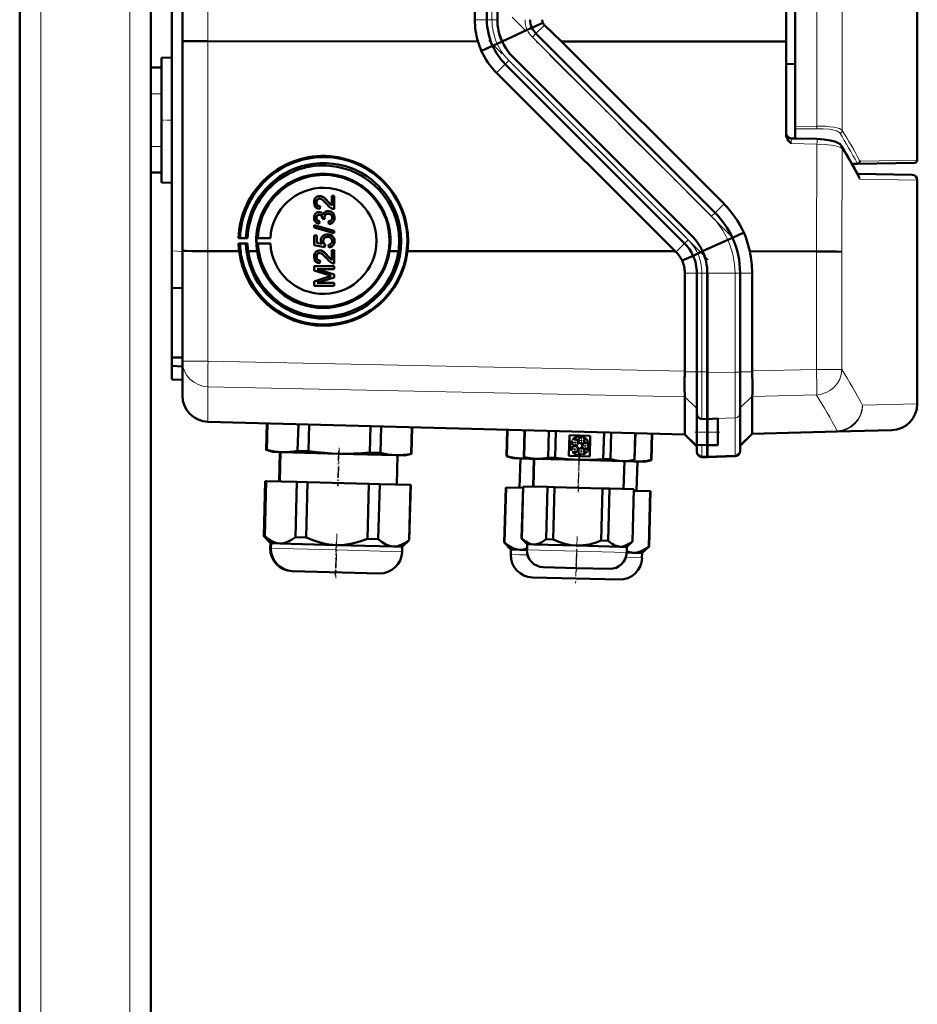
# Model space of a CAD drawing. Extents: x -1768 to 2122, y -1729 to 686.
# Tile 55 of 71: x 597 to 768, y 93 to 281. Entities that reach past the tile are written whole.
import ezdxf

# ---------------------------------------------------------------- set-up
doc = ezdxf.new("R2010")
doc.units = 0
doc.linetypes.add('DASHDOT', pattern=[18.5, 12, -3, 0.5, -3])

msp = doc.modelspace()

# ---------------------------------------------------------------- linework, layer by layer
at = {"color": 7, "linetype": 'DASHDOT', "lineweight": 18}
for p, q in [((600.57, -458.51), (600.57, 501.49)), ((617.57, -458.51), (617.57, 501.49)), ((732.17, 239.31), (690.38, 281.1)), ((727.75, 234.89), (685.96, 276.68))]:
    msp.add_line(p, q, dxfattribs=at)
at = {"color": 7, "lineweight": 50}
for p, q in [((596.57, -192.06), (596.57, 421.49)), ((744.28, 392.7), (744.28, 260.29)), ((621.57, 271.49), (621.57, 381.49)), ((627.57, 276.57), (627.57, 376.4)), ((742.56, 276.47), (742.56, 376.51)), ((683.27, 280.63), (683.27, 372.35)), ((685.57, 372.35), (685.57, 280.63)), ((687.57, 372.35), (687.57, 280.63)), ((625.57, 236.55), (625.57, 325.56)), ((767.57, 325), (767.57, 253.87)), ((696.23, 280.03), (694.14, 279.08)), ((699.78, 276.49), (696.54, 279.61)), ((693.26, 278.68), (688.45, 276.49)), ((694.14, 279.08), (693.26, 278.68)), ((729.05, 243.84), (694.91, 277.98)), ((627.57, 236.59), (627.57, 276.57)), ((683.88, 276.49), (632.43, 276.51)), ((686.65, 275.66), (687.53, 276.06)), ((687.53, 276.06), (688.47, 276.49)), ((742.56, 276.47), (699.78, 276.49)), ((730.74, 245.52), (699.78, 276.49)), ((742.56, 276.47), (742.56, 258.76)), ((684.51, 274.69), (686.65, 275.66)), ((623.57, 273.38), (625.57, 273.44)), ((623.57, 273.38), (625.57, 273.44)), ((623.57, 249.59), (623.57, 273.38)), ((723.22, 238), (689.08, 272.15)), ((724.63, 239.42), (690.49, 273.56)), ((724.64, 239.42), (690.49, 273.56)), ((744.28, 272.17), (742.56, 272.19)), ((621.57, 271.49), (623.57, 271.49)), ((621.57, 266.49), (621.57, 271.49)), ((623.57, 266.49), (623.57, 271.49)), ((721.41, 236.49), (687.42, 270.48)), ((621.57, 266.49), (621.57, 256.49)), ((623.57, 266.49), (623.57, 256.49)), ((744.28, 259.81), (744.28, 260.29)), ((744.28, 257.99), (744.28, 259.81)), ((743.54, 258.01), (744.28, 257.99)), ((743.54, 258.01), (748.45, 257.9)), ((621.57, 251.49), (621.57, 256.49)), ((623.57, 251.49), (623.57, 256.49)), ((767.07, 253.37), (756.22, 253.18)), ((621.57, -192.06), (621.57, 251.49)), ((621.57, 251.49), (623.57, 251.49)), ((756.22, 253.18), (755.11, 253.16)), ((623.57, 249.59), (625.57, 249.54)), ((756.15, 251.25), (766.58, 251.07)), ((767.56, 207.41), (767.56, 250.07)), ((653.09, 245.83), (653.1, 245.83)), ((653.36, 246.97), (653.37, 246.97)), ((653.71, 247.02), (653.71, 247.03)), ((655.29, 245.96), (656, 245.2)), ((655.29, 245.96), (655.29, 245.96)), ((656, 247.07), (656.01, 247.08)), ((656, 245.19), (656, 247.07)), ((656, 247.07), (656.49, 247.07)), ((656.01, 247.08), (656.5, 247.08)), ((656.49, 247.07), (656.5, 247.08)), ((656.49, 247.07), (656.49, 244.55)), ((656.5, 247.08), (656.5, 244.56)), ((653.62, 243.96), (653.63, 243.96)), ((653.78, 245.1), (653.73, 244.6)), ((653.73, 244.6), (653.74, 244.61)), ((653.79, 245.1), (653.74, 244.61)), ((653.78, 245.1), (653.79, 245.1)), ((654.97, 244.11), (654.98, 244.11)), ((655.34, 244.16), (655.34, 244.16)), ((656.49, 244.55), (656.5, 244.56)), ((653.09, 242.88), (653.1, 242.88)), ((653.34, 243.92), (653.34, 243.92)), ((653.68, 242.23), (653.63, 241.74)), ((653.69, 242.24), (653.64, 241.74)), ((653.68, 242.23), (653.69, 242.24)), ((654.22, 242.67), (654.23, 242.75)), ((654.67, 242.62), (654.22, 242.67)), ((654.62, 242.94), (654.62, 242.95)), ((654.67, 242.62), (654.68, 242.63)), ((655.41, 242.18), (655.42, 242.19)), ((655.46, 241.69), (655.41, 242.18)), ((656.54, 242.89), (656.55, 242.89)), ((652.64, 241.46), (656.49, 240.37)), ((652.64, 241.05), (652.64, 241.46)), ((652.64, 241.46), (652.65, 241.46)), ((656.49, 239.96), (652.64, 241.05)), ((652.65, 241.46), (656.5, 240.37)), ((653.63, 241.74), (653.64, 241.74)), ((655.76, 241.75), (655.77, 241.76)), ((656.49, 240.37), (656.49, 239.96)), ((656.49, 240.37), (656.5, 240.37)), ((656.5, 240.37), (656.5, 239.96)), ((638.26, 238.99), (638.54, 239.05)), ((639.98, 238.99), (638.26, 238.99)), ((638.54, 239.05), (639.65, 239.02)), ((639.65, 239.02), (639.98, 238.99)), ((641.7, 238.98), (641.95, 239.03)), ((644.32, 238.98), (641.7, 238.98)), ((641.95, 239.03), (644.32, 238.98)), ((652.69, 239.52), (653.19, 239.52)), ((652.69, 237.69), (652.69, 239.52)), ((652.69, 239.52), (652.7, 239.52)), ((652.7, 239.52), (653.19, 239.52)), ((653.19, 239.52), (653.19, 238.1)), ((653.19, 239.52), (653.19, 238.09)), ((653.19, 239.52), (653.19, 239.52)), ((654.37, 238.45), (654.38, 238.45)), ((654.71, 239.64), (654.72, 239.65)), ((655.17, 239.71), (655.18, 239.72)), ((656.08, 239.42), (656.08, 239.42)), ((656.49, 239.96), (656.5, 239.96)), ((656.54, 238.44), (656.55, 238.44)), ((731.46, 238.68), (726.65, 236.49)), ((732.34, 239.08), (731.46, 238.68)), ((734.52, 240.07), (732.35, 239.08)), ((625.57, 229.56), (625.57, 236.55)), ((627.57, 215.53), (627.57, 236.59)), ((632.43, 236.52), (638.38, 236.52)), ((638.54, 237.95), (638.27, 237.97)), ((638.27, 237.97), (639.98, 237.97)), ((639.65, 237.96), (638.54, 237.95)), ((639.98, 237.97), (639.65, 237.96)), ((641.79, 236.52), (640.1, 236.52)), ((641.95, 237.96), (641.7, 237.98)), ((641.7, 237.98), (644.32, 237.98)), ((644.32, 237.98), (641.95, 237.96)), ((654.67, 237.29), (652.69, 237.69)), ((653.19, 238.1), (654.18, 237.9)), ((653.19, 238.09), (653.19, 238.1)), ((653.19, 238.09), (654.18, 237.9)), ((653.36, 236.6), (653.37, 236.6)), ((653.71, 236.65), (653.71, 236.66)), ((654.72, 237.79), (654.67, 237.29)), ((654.67, 237.29), (654.68, 237.3)), ((654.73, 237.79), (654.68, 237.3)), ((654.72, 237.79), (654.73, 237.79)), ((655.46, 237.24), (655.41, 237.74)), ((655.41, 237.74), (655.42, 237.74)), ((655.78, 237.31), (655.79, 237.31)), ((656, 234.82), (656, 236.7)), ((656, 236.7), (656.49, 236.7)), ((656, 236.7), (656.01, 236.7)), ((656.01, 236.7), (656.5, 236.7)), ((656.49, 236.7), (656.49, 234.18)), ((656.49, 236.7), (656.5, 236.7)), ((656.5, 236.7), (656.5, 234.19)), ((668.73, 236.51), (667.03, 236.51)), ((670.44, 236.5), (684.86, 236.5)), ((684.86, 236.5), (721.41, 236.49)), ((721.56, 236.35), (721.41, 236.49)), ((725.74, 236.06), (726.68, 236.49)), ((735.63, 236.49), (748.38, 236.48)), ((653.09, 235.46), (653.1, 235.46)), ((653.78, 234.73), (653.73, 234.23)), ((653.79, 234.73), (653.74, 234.24)), ((653.78, 234.73), (653.79, 234.73)), ((655.29, 235.59), (656, 234.83)), ((655.29, 235.58), (655.29, 235.59)), ((722.75, 234.71), (724.85, 235.66)), ((724.85, 235.66), (725.74, 236.06)), ((652.64, 233.64), (656.49, 233.64)), ((652.64, 232.83), (652.64, 233.64)), ((652.64, 233.64), (652.65, 233.64)), ((655.3, 231.98), (652.64, 232.83)), ((652.65, 233.64), (656.5, 233.64)), ((653.24, 233.1), (656.5, 232.07)), ((653.24, 233.1), (656.49, 232.07)), ((656.49, 233.1), (653.24, 233.1)), ((653.73, 234.23), (653.74, 234.23)), ((656.49, 234.18), (656.5, 234.19)), ((656.49, 233.64), (656.49, 233.1)), ((656.49, 233.64), (656.5, 233.64)), ((656.49, 233.1), (656.5, 233.1)), ((656.5, 233.64), (656.5, 233.1)), ((652.64, 230.75), (655.35, 231.61)), ((652.65, 230.76), (655.35, 231.62)), ((656.49, 231.5), (653.24, 230.48)), ((656.49, 232.07), (656.49, 231.5)), ((656.49, 232.07), (656.5, 232.07)), ((656.49, 231.5), (656.5, 231.5)), ((656.5, 232.07), (656.5, 231.5)), ((723.27, 213.63), (723.27, 232.35)), ((725.57, 213.54), (725.57, 232.35)), ((727.56, 213.34), (727.56, 232.35)), ((727.57, 213.54), (727.57, 232.35)), ((733.81, 213.49), (733.81, 232.35)), ((736.1, 213.72), (736.1, 232.35)), ((627.57, 229.49), (625.57, 229.56)), ((625.57, 229.56), (625.57, 216.26)), ((652.64, 230.75), (652.65, 230.76)), ((652.64, 229.94), (652.64, 230.75)), ((656.49, 229.94), (652.64, 229.94)), ((653.24, 230.48), (656.5, 230.48)), ((653.24, 230.48), (656.49, 230.48)), ((656.49, 230.48), (656.49, 229.94)), ((656.49, 230.48), (656.5, 230.48)), ((656.49, 229.94), (656.5, 229.94)), ((656.5, 230.48), (656.5, 229.94)), ((625.57, 216.26), (627.57, 216.28)), ((625.57, 216.26), (625.57, 214.65)), ((625.57, 212.06), (625.57, 214.65)), ((625.57, 214.65), (627.57, 214.56)), ((627.57, 208.98), (627.57, 215.53)), ((625.57, 212.06), (627.57, 211.99)), ((723.27, 213.63), (723.26, 213.54)), ((725.57, 210.94), (725.57, 213.54)), ((727.56, 204.58), (727.56, 213.34)), ((727.57, 204.53), (727.57, 213.54)), ((733.81, 205.7), (733.81, 213.49)), ((736.1, 213.72), (736.1, 213.55)), ((725.57, 208.5), (725.57, 210.94)), ((723.26, 208.78), (723.27, 208.76)), ((723.27, 208.76), (723.27, 201.73)), ((725.57, 206.63), (725.57, 208.5)), ((736.1, 201.84), (736.1, 208.85)), ((725.57, 205.58), (725.57, 206.63)), ((725.57, 202.03), (725.57, 205.58)), ((726.53, 204.56), (727.57, 204.53)), ((727.56, 204.53), (729.56, 204.6)), ((727.56, 204.53), (727.56, 204.58)), ((727.56, 204.53), (727.56, 202.03)), ((727.57, 202.03), (727.57, 204.53)), ((729.56, 202.03), (729.56, 204.6)), ((733.81, 198.63), (733.81, 205.7)), ((723.27, 201.6), (632.43, 203.98)), ((643.5, 198.64), (643.63, 203.69)), ((643.5, 198.64), (643.63, 203.69)), ((643.5, 198.64), (643.63, 203.69)), ((643.55, 198.63), (643.69, 203.68)), ((643.56, 198.63), (643.69, 203.68)), ((643.61, 198.63), (643.74, 203.68)), ((643.62, 198.63), (643.75, 203.68)), ((643.67, 198.63), (643.8, 203.68)), ((649.51, 198.48), (649.65, 203.53)), ((651.57, 198.43), (651.7, 203.47)), ((663.26, 198.12), (663.39, 203.17)), ((665.31, 198.07), (665.44, 203.12)), ((671.16, 197.91), (671.29, 202.96)), ((671.21, 197.91), (671.34, 202.96)), ((689.31, 197.44), (689.44, 202.49)), ((689.36, 197.44), (689.5, 202.49)), ((692.59, 197.28), (692.73, 202.4)), ((692.62, 197.28), (692.75, 202.4)), ((692.65, 197.28), (692.78, 202.4)), ((697.23, 197.16), (697.37, 202.28)), ((698.58, 197.13), (698.71, 202.24)), ((701.2, 197.5), (701.3, 201.46)), ((701.3, 201.46), (705.26, 201.35)), ((703.61, 201.04), (703.66, 201.17)), ((704, 201.05), (703.95, 200.92)), ((705.26, 201.35), (705.16, 197.39)), ((707.75, 196.89), (707.89, 202)), ((709.1, 196.85), (709.23, 201.97)), ((713.68, 196.73), (713.82, 201.85)), ((713.71, 196.73), (713.85, 201.85)), ((716.85, 196.72), (716.98, 201.77)), ((716.9, 196.71), (717.04, 201.76)), ((723.27, 201.6), (725.57, 199.3)), ((725.57, 202.03), (725.57, 199.6)), ((727.56, 199.53), (727.56, 202.03)), ((727.57, 199.53), (727.57, 202.03)), ((729.56, 202.03), (729.56, 199.57)), ((736.1, 201.71), (733.81, 199.42)), ((736.1, 201.71), (752.3, 202.14)), ((736.1, 201.84), (736.1, 201.84)), ((762.69, 202.41), (752.3, 202.14)), ((701.81, 200.29), (701.7, 200.37)), ((701.92, 200.66), (702.03, 200.57)), ((705.01, 199.2), (704.88, 199.2)), ((704.89, 199.56), (705.02, 199.56)), ((725.57, 198.48), (725.57, 199.6)), ((725.57, 199.6), (727.57, 199.53)), ((729.56, 199.57), (727.56, 199.53)), ((727.56, 197.48), (727.56, 199.53)), ((727.57, 197.48), (727.57, 199.53)), ((644.79, 198.25), (643.5, 198.64)), ((643.5, 198.64), (643.55, 198.63)), ((644.79, 198.25), (643.5, 198.64)), ((643.6, 198.62), (643.55, 198.63)), ((643.56, 198.63), (643.61, 198.63)), ((644.85, 198.25), (643.56, 198.63)), ((643.65, 198.62), (643.61, 198.63)), ((643.62, 198.63), (643.67, 198.63)), ((644.91, 198.25), (643.62, 198.63)), ((644.85, 198.25), (644.79, 198.25)), ((644.91, 198.25), (644.85, 198.25)), ((646.58, 198.21), (644.91, 198.25)), ((646.14, 198.22), (645.99, 192.62)), ((646.14, 198.22), (646, 192.62)), ((646.14, 198.22), (646, 192.62)), ((646.2, 198.22), (646.05, 192.62)), ((646.26, 198.22), (646.11, 192.62)), ((657.4, 197.92), (646.58, 198.21)), ((649.51, 198.48), (651.57, 198.43)), ((668.23, 197.64), (657.4, 197.92)), ((663.26, 198.12), (665.31, 198.07)), ((669.9, 197.6), (668.23, 197.64)), ((668.55, 197.63), (668.4, 192.03)), ((669.9, 197.6), (671.21, 197.91)), ((671.16, 197.91), (671.21, 197.91)), ((689.31, 197.44), (689.36, 197.44)), ((690.6, 197.05), (689.31, 197.44)), ((692.28, 197.01), (690.6, 197.05)), ((692.59, 197.28), (692.62, 197.28)), ((693.63, 196.98), (692.59, 197.28)), ((692.62, 197.28), (692.65, 197.28)), ((693.66, 196.97), (692.62, 197.28)), ((697.23, 197.16), (698.58, 197.13)), ((705.16, 197.39), (701.2, 197.5)), ((701.65, 198.56), (701.77, 198.64)), ((701.97, 198.34), (701.85, 198.26)), ((703.57, 197.66), (703.53, 197.79)), ((703.87, 197.89), (703.91, 197.76)), ((725.57, 198.27), (725.57, 198.48)), ((726.53, 197.27), (727.57, 197.24)), ((727.56, 197.24), (727.56, 197.48)), ((732.85, 197.42), (727.56, 197.24)), ((727.57, 197.24), (727.57, 197.48)), ((733.81, 198.42), (733.81, 198.63)), ((691.95, 197.02), (691.81, 191.42)), ((693.66, 196.97), (692.28, 197.01)), ((693.66, 196.97), (693.63, 196.98)), ((694.93, 196.94), (693.66, 196.97)), ((694.53, 196.95), (694.39, 191.65)), ((694.56, 196.95), (694.42, 191.65)), ((703.16, 196.73), (694.93, 196.94)), ((711.38, 196.51), (703.16, 196.73)), ((707.75, 196.89), (709.1, 196.85)), ((712.65, 196.48), (711.38, 196.51)), ((711.76, 196.5), (711.62, 191.2)), ((712.65, 196.48), (713.71, 196.73)), ((713.92, 196.44), (712.66, 196.48)), ((713.68, 196.73), (713.71, 196.73)), ((715.59, 196.4), (713.92, 196.44)), ((714.25, 196.44), (714.1, 190.84)), ((715.59, 196.4), (716.9, 196.71)), ((716.85, 196.72), (716.9, 196.71)), ((643.07, 182.19), (643.35, 192.69)), ((643.07, 182.19), (643.35, 192.69)), ((643.07, 182.19), (643.35, 192.69)), ((643.4, 192.69), (643.12, 182.18)), ((643.13, 182.18), (643.4, 192.69)), ((643.46, 192.69), (643.18, 182.18)), ((643.19, 182.18), (643.46, 192.69)), ((643.51, 192.69), (643.24, 182.18)), ((643.4, 192.69), (643.35, 192.69)), ((643.46, 192.69), (643.4, 192.69)), ((643.4, 192.69), (643.4, 192.69)), ((643.51, 192.69), (643.46, 192.69)), ((643.51, 192.69), (649.36, 192.53)), ((649.36, 192.53), (649.08, 182.03)), ((651.41, 192.48), (649.36, 192.53)), ((651.41, 192.48), (651.14, 181.97)), ((651.41, 192.48), (663.1, 192.17)), ((663.1, 192.17), (662.83, 181.67)), ((665.16, 192.12), (663.1, 192.17)), ((665.16, 192.12), (664.88, 181.61)), ((665.16, 192.12), (671, 191.97)), ((671, 191.97), (670.73, 181.46)), ((670.78, 181.46), (671.05, 191.96)), ((671.05, 191.96), (671, 191.97)), ((688.88, 180.99), (689.16, 191.49)), ((689.21, 191.49), (688.93, 180.98)), ((689.21, 191.49), (689.16, 191.49)), ((689.21, 191.49), (692.44, 191.4)), ((692.18, 181.75), (692.45, 191.7)), ((692.21, 181.75), (692.47, 191.7)), ((692.5, 191.7), (692.24, 181.75)), ((692.47, 191.7), (692.45, 191.7)), ((692.5, 191.7), (692.47, 191.7)), ((692.5, 191.7), (697.09, 191.58)), ((697.09, 191.58), (696.83, 181.63)), ((698.43, 191.55), (697.09, 191.58)), ((698.43, 191.55), (698.17, 181.59)), ((698.43, 191.55), (707.61, 191.31)), ((707.61, 191.31), (707.35, 181.35)), ((708.95, 191.27), (707.61, 191.31)), ((708.95, 191.27), (708.69, 181.31)), ((708.95, 191.27), (713.54, 191.15)), ((713.54, 191.15), (713.28, 181.19)), ((713.31, 181.19), (713.57, 191.15)), ((713.57, 191.15), (713.54, 191.15)), ((713.56, 190.85), (716.7, 190.77)), ((716.7, 190.77), (716.42, 180.26)), ((716.47, 180.26), (716.75, 190.77)), ((716.75, 190.77), (716.7, 190.77)), ((644.34, 180.85), (643.07, 182.19)), ((643.07, 182.19), (643.12, 182.18)), ((644.34, 180.85), (643.07, 182.19)), ((644.34, 180.85), (643.07, 182.19)), ((643.16, 182.15), (643.12, 182.18)), ((643.13, 182.18), (643.18, 182.18)), ((644.39, 180.85), (643.13, 182.18)), ((643.22, 182.15), (643.18, 182.18)), ((643.19, 182.18), (643.24, 182.18)), ((644.45, 180.85), (643.19, 182.18)), ((649.08, 182.03), (651.14, 181.97)), ((644.34, 180.85), (644.31, 179.9)), ((644.34, 180.85), (644.31, 179.9)), ((644.34, 180.85), (644.31, 179.9)), ((644.4, 180.85), (644.34, 180.85)), ((644.39, 180.85), (644.37, 179.9)), ((644.45, 180.85), (644.39, 180.85)), ((644.45, 180.85), (644.43, 179.9)), ((646.13, 180.8), (644.45, 180.85)), ((656.95, 180.52), (646.13, 180.8)), ((667.77, 180.24), (656.95, 180.52)), ((662.83, 181.67), (664.88, 181.61)), ((669.44, 180.19), (667.77, 180.24)), ((669.44, 180.19), (669.42, 179.24)), ((669.44, 180.19), (670.78, 181.46)), ((670.73, 181.46), (670.78, 181.46)), ((688.88, 180.99), (688.93, 180.98)), ((690.15, 179.65), (688.88, 180.99)), ((692.18, 181.75), (692.21, 181.75)), ((693.21, 180.67), (692.18, 181.75)), ((692.21, 181.75), (692.24, 181.75)), ((693.23, 180.67), (692.21, 181.75)), ((693.21, 180.67), (693.18, 179.58)), ((693.23, 180.67), (693.21, 179.58)), ((693.23, 180.67), (693.21, 180.67)), ((694.51, 180.64), (693.23, 180.67)), ((702.73, 180.42), (694.51, 180.64)), ((696.83, 181.63), (698.17, 181.59)), ((710.96, 180.2), (702.73, 180.42)), ((707.35, 181.35), (708.69, 181.31)), ((712.23, 180.17), (710.96, 180.2)), ((712.23, 180.17), (712.2, 179.08)), ((712.23, 180.17), (713.31, 181.19)), ((713.28, 181.19), (713.31, 181.19)), ((715.14, 179), (716.47, 180.26)), ((716.42, 180.26), (716.47, 180.26)), ((690.15, 179.65), (690.12, 178.7)), ((691.82, 179.61), (690.15, 179.65)), ((693.18, 179.57), (691.82, 179.61)), ((713.46, 179.04), (712.2, 179.07)), ((715.14, 179), (713.46, 179.04)), ((715.14, 179), (715.11, 178.05)), ((648.5, 175.55), (648.44, 175.55)), ((648.55, 175.55), (648.5, 175.55)), ((665.07, 175.12), (648.56, 175.55)), ((696.32, 176.3), (696.29, 176.3)), ((702.62, 176.13), (696.32, 176.3)), ((708.92, 175.97), (702.62, 176.13)), ((710.76, 173.92), (694.25, 174.35))]:
    msp.add_line(p, q, dxfattribs=at)
at = {"color": 7, "lineweight": 18}
for p, q in [((600.57, -192.06), (600.57, 421.49)), ((617.57, -192.06), (617.57, 421.49)), ((748.41, 260.35), (748.41, 392.64)), ((753.27, 393.46), (753.27, 259.53)), ((632.43, 276.51), (632.43, 376.47)), ((686.53, 372.35), (686.53, 280.63)), ((683.27, 280.63), (685.57, 280.63)), ((686.53, 280.63), (685.57, 280.63)), ((686.53, 280.63), (687.57, 280.63)), ((696.54, 279.61), (694.91, 277.98)), ((694.14, 279.08), (694.14, 279.08)), ((694.23, 277.3), (694.91, 277.98)), ((632.43, 236.52), (632.43, 276.51)), ((728.37, 243.16), (694.23, 277.3)), ((686.65, 275.66), (686.65, 275.66)), ((687.42, 270.48), (689.08, 272.15)), ((689.76, 272.83), (689.08, 272.15)), ((723.9, 238.69), (689.76, 272.83)), ((621.57, 266.49), (623.57, 266.49)), ((744.28, 260.29), (748.41, 260.35)), ((748.41, 259.86), (744.28, 259.81)), ((621.57, 256.49), (623.57, 256.49)), ((748.45, 256.92), (743.54, 257.04)), ((748.38, 236.48), (748.45, 256.92)), ((753.27, 256.04), (753.2, 236.42)), ((756.71, 253.68), (767.57, 253.87)), ((756.09, 253.31), (755.04, 253.29)), ((756.35, 250.89), (756.34, 250.91)), ((767.56, 250.07), (756.63, 250.26)), ((730.74, 245.52), (729.05, 243.84)), ((728.37, 243.16), (729.05, 243.84)), ((723.9, 238.69), (723.22, 238)), ((732.35, 239.08), (732.34, 239.08)), ((625.57, 236.55), (627.57, 236.48)), ((632.43, 215.53), (632.43, 236.52)), ((721.56, 236.35), (723.22, 238)), ((748.38, 213.98), (748.38, 236.48)), ((724.85, 235.66), (724.85, 235.66)), ((753.2, 236.42), (753.2, 213.98)), ((723.27, 232.35), (725.57, 232.35)), ((725.57, 232.35), (726.53, 232.35)), ((726.53, 232.35), (727.57, 232.35)), ((726.53, 232.35), (726.53, 213.54)), ((732.85, 232.35), (727.56, 232.35)), ((732.85, 232.35), (733.81, 232.35)), ((732.85, 213.49), (732.85, 232.35)), ((736.1, 232.35), (733.81, 232.35)), ((632.43, 215.53), (627.57, 215.53)), ((632.43, 215.53), (723.27, 213.63)), ((748.38, 213.98), (736.1, 213.72)), ((748.38, 213.98), (753.2, 213.98)), ((723.26, 213.54), (725.57, 213.54)), ((726.53, 213.54), (725.57, 213.54)), ((726.53, 213.54), (727.57, 213.54)), ((726.53, 204.57), (726.53, 213.54)), ((727.56, 213.34), (732.85, 213.49)), ((733.81, 213.49), (732.85, 213.49)), ((736.1, 213.55), (733.81, 213.55)), ((723.27, 208.76), (632.43, 210.66)), ((632.43, 210.66), (632.43, 204.11)), ((723.26, 208.78), (725.57, 206.54)), ((736.1, 208.9), (733.81, 206.66)), ((736.1, 208.85), (748.38, 209.11)), ((757.14, 207.14), (767.56, 207.41)), ((726.53, 204.57), (727.57, 204.53)), ((726.53, 204.56), (726.53, 204.57)), ((732.85, 204.73), (727.56, 204.58)), ((732.85, 197.66), (732.85, 204.73)), ((632.43, 204.11), (723.27, 201.73)), ((632.43, 204.11), (632.43, 203.98)), ((723.27, 201.73), (725.57, 199.49)), ((725.57, 202.03), (727.57, 202.03)), ((729.56, 202.03), (727.56, 202.03)), ((736.1, 201.84), (733.81, 199.6)), ((752.3, 202.27), (736.1, 201.84)), ((752.3, 202.14), (752.3, 202.27)), ((726.53, 197.51), (726.53, 199.57)), ((726.53, 197.51), (727.57, 197.48)), ((726.53, 197.27), (726.53, 197.51)), ((732.85, 197.66), (727.56, 197.48)), ((732.85, 197.42), (732.85, 197.66)), ((644.37, 179.9), (644.31, 179.9)), ((644.43, 179.9), (644.37, 179.9)), ((646.1, 179.85), (644.43, 179.9)), ((656.92, 179.57), (646.1, 179.85)), ((669.42, 179.24), (656.92, 179.57)), ((691.8, 178.66), (690.12, 178.7)), ((693.3, 178.62), (691.8, 178.66)), ((693.21, 179.58), (693.18, 179.58)), ((702.7, 179.33), (693.21, 179.58)), ((712.2, 179.08), (702.7, 179.33)), ((715.11, 178.05), (712.03, 178.13))]:
    msp.add_line(p, q, dxfattribs=at)
at = {"color": 7, "linetype": 'DASHDOT', "lineweight": 18, "ltscale": 0.060001}
for p, q in [((621.37, 266.49), (623.77, 266.49)), ((621.37, 256.49), (623.77, 256.49))]:
    msp.add_line(p, q, dxfattribs=at)
at = {"color": 7, "linetype": 'DASHDOT', "lineweight": 18, "ltscale": 0.059999}
msp.add_line((623.37, 261.49), (625.77, 261.49), dxfattribs=at)
at = {"color": 7, "linetype": 'DASHDOT', "lineweight": 18, "ltscale": 0.039}
for p, q in [((702.37, 200.86), (702.37, 199.3)), ((703.59, 201.22), (703.59, 199.66)), ((703.15, 200.08), (701.59, 200.08)), ((702.34, 199.59), (702.34, 198.03)), ((704.37, 200.44), (702.81, 200.44)), ((705.09, 199.4), (703.53, 199.4)), ((704.31, 200.18), (704.31, 198.62)), ((703.12, 198.81), (701.56, 198.81)), ((704.32, 198.39), (702.76, 198.39))]:
    msp.add_line(p, q, dxfattribs=at)
at = {"color": 7, "linetype": 'DASHDOT', "lineweight": 18, "ltscale": 0.119882}
msp.add_line((725.17, 202.03), (729.96, 202.03), dxfattribs=at)
at = {"color": 7, "linetype": 'DASHDOT', "lineweight": 18, "ltscale": 0.183048}
msp.add_line((657.43, 199.03), (657.24, 191.72), dxfattribs=at)
at = {"color": 7, "linetype": 'DASHDOT', "lineweight": 18, "ltscale": 0.039001}
msp.add_line((703.54, 199.17), (703.54, 197.61), dxfattribs=at)
at = {"color": 7, "linetype": 'DASHDOT', "lineweight": 18, "ltscale": 0.168016}
for p, q in [((657.3, 198.49), (657.13, 191.77)), ((657.36, 198.49), (657.18, 191.77)), ((703.11, 197.29), (702.94, 190.57))]:
    msp.add_line(p, q, dxfattribs=at)
at = {"color": 7, "linetype": 'DASHDOT', "lineweight": 18, "ltscale": 0.159016}
msp.add_line((703.14, 197.26), (702.98, 190.9), dxfattribs=at)
at = {"color": 7, "linetype": 'DASHDOT', "lineweight": 18, "ltscale": 0.171052}
msp.add_line((703.18, 197.7), (703, 190.86), dxfattribs=at)
at = {"color": 7, "linetype": 'DASHDOT', "lineweight": 18, "ltscale": 0.212292}
msp.add_line((657, 182.68), (656.78, 174.19), dxfattribs=at)
at = {"color": 7, "linetype": 'DASHDOT', "lineweight": 18, "ltscale": 0.168715}
msp.add_line((702.78, 182.15), (702.6, 175.41), dxfattribs=at)
at = {"color": 7, "linetype": 'DASHDOT', "lineweight": 18, "ltscale": 0.159002}
msp.add_line((656.85, 181.05), (656.68, 174.7), dxfattribs=at)
at = {"color": 7, "linetype": 'DASHDOT', "lineweight": 18, "ltscale": 0.133699}
msp.add_line((656.88, 180.13), (656.74, 174.78), dxfattribs=at)
at = {"color": 7, "linetype": 'DASHDOT', "lineweight": 18, "ltscale": 0.143425}
msp.add_line((702.63, 178.96), (702.48, 173.22), dxfattribs=at)
at = {"color": 7, "linetype": 'DASHDOT', "lineweight": 18, "ltscale": 0.100908}
msp.add_line((702.69, 179.75), (702.58, 175.72), dxfattribs=at)
at = {"color": 7, "lineweight": 50}
for points in [[(627.57, 276.57), (627.57, 276.57), (627.57, 276.57), (627.57, 276.57), (627.64, 276.56), (628.2, 276.54), (629.36, 276.52), (632.43, 276.51)], [(690.49, 273.56), (690.01, 274.08), (689.57, 274.62), (689.17, 275.21), (688.8, 275.83), (688.47, 276.49)], [(743.54, 257.04), (743.05, 257.56), (742.84, 257.85), (742.7, 258.13), (742.6, 258.43), (742.56, 258.76)], [(753.14, 256.55), (752.84, 256.9), (752.42, 257.18), (751.86, 257.42), (751, 257.64), (749.8, 257.81), (748.45, 257.9)], [(669.26, 238.49), (669.19, 239.9), (668.99, 241.29), (668.79, 242.2), (668.47, 243.25), (667.96, 244.55), (667.55, 245.4), (667.08, 246.22), (666.26, 247.43), (665.52, 248.33), (664.99, 248.9), (664.42, 249.44), (663.56, 250.17), (662.68, 250.8), (661.66, 251.43), (660.53, 252), (659.94, 252.25), (658.61, 252.7), (657.24, 253.04), (656.31, 253.18), (655.07, 253.29), (653.81, 253.29), (652.48, 253.17), (651.4, 252.98), (650.26, 252.7), (649.3, 252.38), (648.36, 251.99), (647.7, 251.68), (647.01, 251.3), (646.09, 250.72), (645.23, 250.08), (644.41, 249.38), (643.41, 248.36), (642.8, 247.64), (642.25, 246.88), (641.56, 245.77), (641.45, 245.58), (640.87, 244.39), (640.39, 243.14), (640.02, 241.79), (639.81, 240.71), (639.75, 240.24), (639.65, 239.02)], [(652.64, 245.84), (652.67, 246.13), (652.72, 246.33), (652.81, 246.53), (653, 246.75), (653.23, 246.92), (653.36, 246.97)], [(653.73, 244.6), (653.37, 244.68), (653.05, 244.85), (652.91, 244.98), (652.73, 245.3), (652.65, 245.66), (652.64, 245.84)], [(653.52, 246.5), (653.37, 246.42), (653.19, 246.24), (653.1, 246), (653.09, 245.83)], [(653.09, 245.83), (653.15, 245.49), (653.27, 245.3), (653.45, 245.17), (653.67, 245.1), (653.78, 245.1)], [(653.52, 246.5), (653.37, 246.42), (653.23, 246.29), (653.15, 246.13), (653.1, 245.83)], [(653.1, 245.83), (653.12, 245.61), (653.18, 245.44), (653.35, 245.23), (653.6, 245.12), (653.79, 245.1)], [(653.71, 247.03), (654, 246.99), (654.34, 246.85), (654.6, 246.68), (655.01, 246.28), (655.29, 245.96)], [(653.71, 247.02), (653.9, 247.01), (654.28, 246.88), (654.61, 246.66), (654.9, 246.39), (655.29, 245.96)], [(655.05, 245.49), (654.47, 246.13), (654.34, 246.26), (654.05, 246.45), (653.71, 246.53)], [(655.29, 245.96), (655.69, 245.47), (656, 245.19)], [(653.62, 243.96), (653.82, 243.94), (654, 243.87), (654.16, 243.76), (654.34, 243.52), (654.39, 243.44)], [(653.63, 243.96), (653.82, 243.94), (654.01, 243.87), (654.17, 243.76), (654.3, 243.61), (654.39, 243.45)], [(654.39, 243.44), (654.44, 243.61), (654.59, 243.85), (654.73, 243.98), (654.97, 244.11)], [(656.15, 244.61), (655.89, 244.72), (655.54, 244.97), (655.05, 245.49)], [(655.34, 244.16), (655.73, 244.1), (655.96, 243.99), (656.17, 243.83), (656.33, 243.64), (656.5, 243.28), (656.55, 242.89)], [(655.34, 244.16), (655.53, 244.15), (655.9, 244.02), (656.21, 243.78), (656.43, 243.45), (656.53, 243.07), (656.54, 242.89)], [(652.64, 242.87), (652.67, 243.13), (652.82, 243.51), (652.94, 243.67), (653.1, 243.8), (653.34, 243.92)], [(653.63, 241.74), (653.32, 241.83), (653.03, 242), (652.81, 242.24), (652.68, 242.55), (652.64, 242.87)], [(653.46, 243.44), (653.27, 243.33), (653.14, 243.16), (653.09, 242.95), (653.09, 242.88)], [(653.09, 242.88), (653.11, 242.69), (653.25, 242.44), (653.41, 242.32), (653.68, 242.23)], [(653.46, 243.44), (653.26, 243.31), (653.13, 243.1), (653.1, 242.88)], [(653.1, 242.88), (653.12, 242.69), (653.19, 242.52), (653.32, 242.39), (653.48, 242.29), (653.69, 242.24)], [(654.23, 242.75), (654.21, 242.95), (654.09, 243.24), (653.94, 243.39), (653.84, 243.44), (653.64, 243.47)], [(655.09, 243.63), (654.94, 243.56), (654.74, 243.36), (654.63, 243.09), (654.62, 242.95)], [(655.09, 243.63), (654.93, 243.55), (654.79, 243.43), (654.69, 243.29), (654.62, 243.03), (654.62, 242.94)], [(656.1, 242.91), (656.09, 243.03), (656.03, 243.26), (655.88, 243.46), (655.68, 243.59), (655.45, 243.66), (655.33, 243.67)], [(655.59, 242.23), (655.81, 242.33), (655.97, 242.48), (656.08, 242.73), (656.1, 242.91)], [(656.54, 242.89), (656.51, 242.59), (656.42, 242.31), (656.25, 242.07), (656.02, 241.88), (655.76, 241.75)], [(656.55, 242.89), (656.51, 242.54), (656.42, 242.31), (656.28, 242.1), (656.01, 241.87), (655.77, 241.76)], [(653.93, 238.58), (653.96, 238.86), (654.07, 239.13), (654.24, 239.35), (654.46, 239.53), (654.71, 239.64)], [(654.18, 237.9), (654.03, 238.15), (653.94, 238.44), (653.93, 238.58)], [(654.85, 239.17), (654.6, 239.03), (654.48, 238.89), (654.41, 238.72), (654.37, 238.45)], [(654.37, 238.45), (654.42, 238.14), (654.54, 237.94), (654.72, 237.79)], [(654.85, 239.17), (654.62, 239.04), (654.49, 238.89), (654.41, 238.71), (654.38, 238.45)], [(654.38, 238.45), (654.39, 238.29), (654.5, 238), (654.73, 237.79)], [(655.17, 239.71), (655.46, 239.69), (655.83, 239.57), (656.08, 239.42)], [(655.18, 239.72), (655.38, 239.71), (655.75, 239.62), (656.08, 239.42)], [(656.1, 238.44), (656.06, 238.71), (655.93, 238.94), (655.83, 239.03), (655.59, 239.16), (655.33, 239.22), (655.2, 239.22)], [(655.62, 237.79), (655.78, 237.86), (655.92, 237.97), (656.03, 238.11), (656.08, 238.27), (656.1, 238.44)], [(656.54, 238.44), (656.52, 238.15), (656.42, 237.87), (656.26, 237.63), (656.04, 237.44), (655.78, 237.31)], [(656.55, 238.44), (656.51, 238.09), (656.36, 237.75), (656.09, 237.47), (655.79, 237.31)], [(656.08, 239.42), (656.25, 239.27), (656.38, 239.09), (656.48, 238.89), (656.54, 238.67), (656.55, 238.44)], [(656.08, 239.42), (656.31, 239.18), (656.43, 238.99), (656.51, 238.78), (656.54, 238.44)], [(627.57, 236.59), (627.57, 236.59), (627.57, 236.58), (627.57, 236.58), (627.64, 236.58), (628.2, 236.55), (629.36, 236.54), (632.43, 236.52)], [(652.64, 235.47), (652.67, 235.75), (652.72, 235.96), (652.81, 236.16), (653, 236.38), (653.23, 236.54), (653.36, 236.6)], [(653.71, 236.66), (654, 236.62), (654.34, 236.48), (654.6, 236.3), (655.01, 235.91), (655.29, 235.59)], [(653.71, 236.65), (653.9, 236.64), (654.28, 236.51), (654.61, 236.29), (654.9, 236.02), (655.29, 235.58)], [(753.2, 236.42), (752.2, 236.45), (750.09, 236.47)], [(653.73, 234.23), (653.37, 234.31), (653.05, 234.48), (652.91, 234.61), (652.73, 234.93), (652.65, 235.29), (652.64, 235.47)], [(653.52, 236.13), (653.37, 236.05), (653.19, 235.86), (653.1, 235.62), (653.09, 235.46)], [(653.09, 235.46), (653.15, 235.12), (653.27, 234.93), (653.45, 234.79), (653.67, 234.73), (653.78, 234.73)], [(653.52, 236.13), (653.37, 236.05), (653.23, 235.92), (653.15, 235.76), (653.1, 235.46)], [(653.1, 235.46), (653.12, 235.24), (653.18, 235.07), (653.35, 234.86), (653.6, 234.75), (653.79, 234.73)], [(655.05, 235.12), (654.47, 235.76), (654.34, 235.88), (654.05, 236.08), (653.71, 236.16)], [(656.15, 234.23), (655.89, 234.35), (655.54, 234.6), (655.05, 235.12)], [(655.29, 235.58), (655.69, 235.1), (656, 234.82)], [(723.23, 210.53), (723.26, 208.93), (723.26, 208.78)], [(736.17, 210.62), (736.14, 209.4), (736.1, 208.9)], [(646.58, 198.21), (645.86, 198.25), (645.13, 198.33), (644.41, 198.46), (643.67, 198.63)], [(649.51, 198.48), (648.77, 198.35), (648.04, 198.26), (647.31, 198.21), (646.58, 198.21)], [(657.4, 197.92), (656.04, 197.98), (654.68, 198.07), (653.14, 198.23), (651.57, 198.43)], [(663.26, 198.12), (661.68, 198), (660.13, 197.93), (658.77, 197.91), (657.4, 197.92)], [(668.23, 197.64), (667.5, 197.68), (666.78, 197.77), (666.05, 197.9), (665.31, 198.07)], [(671.16, 197.91), (670.41, 197.78), (669.68, 197.69), (668.95, 197.64), (668.23, 197.64)], [(692.28, 197.01), (691.55, 197.05), (690.83, 197.14), (690.1, 197.27), (689.36, 197.44)], [(694.93, 196.94), (693.8, 197.04), (692.65, 197.28)], [(697.23, 197.16), (696.07, 196.98), (694.93, 196.94)], [(703.16, 196.73), (700.88, 196.86), (698.58, 197.13)], [(707.75, 196.89), (705.44, 196.74), (703.16, 196.73)], [(711.38, 196.51), (710.25, 196.61), (709.1, 196.85)], [(713.68, 196.73), (712.52, 196.55), (711.38, 196.51)], [(716.85, 196.72), (716.11, 196.58), (715.37, 196.49), (714.65, 196.45), (713.92, 196.44)], [(646.13, 180.8), (645.76, 180.84), (645.39, 180.91), (645.03, 181.03), (644.67, 181.18), (643.95, 181.61), (643.24, 182.18)], [(649.08, 182.03), (648.34, 181.5), (647.6, 181.11), (647.24, 180.97), (646.87, 180.87), (646.5, 180.82), (646.13, 180.8)], [(656.95, 180.52), (656.23, 180.56), (655.51, 180.64), (654.76, 180.77), (654.02, 180.94), (652.58, 181.39), (651.14, 181.97)], [(662.83, 181.67), (661.36, 181.16), (659.9, 180.79), (659.15, 180.65), (658.39, 180.57), (657.67, 180.52), (656.95, 180.52)], [(667.77, 180.24), (667.4, 180.27), (667.03, 180.34), (666.67, 180.46), (666.31, 180.62), (665.59, 181.04), (664.88, 181.61)], [(670.73, 181.46), (669.99, 180.93), (669.25, 180.54), (668.88, 180.4), (668.51, 180.31), (668.14, 180.25), (667.77, 180.24)], [(691.82, 179.61), (691.45, 179.64), (691.09, 179.71), (690.72, 179.83), (690.36, 179.99), (689.64, 180.42), (688.93, 180.98)], [(694.51, 180.64), (693.99, 180.7), (693.49, 180.88), (692.99, 181.16), (692.61, 181.43), (692.24, 181.75)], [(696.83, 181.63), (696.44, 181.33), (696.05, 181.08), (695.54, 180.83), (695.02, 180.68), (694.51, 180.64)], [(702.73, 180.42), (701.57, 180.52), (700.43, 180.76), (699.3, 181.12), (698.17, 181.59)], [(707.35, 181.35), (706.19, 180.94), (705.04, 180.64), (703.89, 180.46), (702.73, 180.42)], [(710.96, 180.2), (710.44, 180.27), (709.94, 180.45), (709.44, 180.73), (709.06, 181), (708.69, 181.31)], [(713.28, 181.19), (712.89, 180.9), (712.5, 180.65), (711.99, 180.4), (711.47, 180.25), (710.96, 180.2)], [(716.42, 180.26), (715.68, 179.73), (714.94, 179.34), (714.57, 179.21), (714.21, 179.11), (713.84, 179.05), (713.46, 179.04)]]:
    msp.add_lwpolyline(points, dxfattribs=at)
at = {"color": 7, "lineweight": 18}
for points in [[(689.76, 272.83), (689.23, 273.4), (688.74, 274), (688.3, 274.65), (687.89, 275.34), (687.53, 276.06)], [(748.41, 260.35), (750.09, 260.31), (750.9, 260.24), (751.65, 260.14), (752.24, 260.02), (752.73, 259.87), (753.07, 259.71), (753.27, 259.53)], [(752.78, 259.05), (752.67, 259.17), (752.49, 259.29), (752.17, 259.43), (751.75, 259.56), (750.78, 259.74), (749.63, 259.84), (748.41, 259.86)], [(743.54, 258.01), (743.54, 258.01), (743.54, 258.01), (743.53, 257.99), (743.53, 257.86), (743.54, 257.04)], [(753.27, 256.04), (753.14, 256.16), (752.92, 256.28), (752.22, 256.51), (751.17, 256.71), (749.88, 256.85), (748.45, 256.92)], [(748.38, 209.11), (748.4, 209.4), (748.41, 210.34), (748.38, 213.98)], [(732.85, 213.49), (732.86, 206.95), (732.85, 204.73)]]:
    msp.add_lwpolyline(points, dxfattribs=at)
at = {"color": 7, "lineweight": 50}
for centre, radius, start, end in [((697.57, 280.63), 14.3, 180.0034, 196.8325), ((697.5, 280.63), 11.93, 179.9912, 204.6124), ((697.69, 280.63), 10.13, 180.0163, 204.1522), ((697.43, 280.63), 9.87, 179.9823, 204.7977), ((697.63, 280.63), 3.82, 180.0245, 204.0528), ((697.55, 280.63), 1.45, 179.9327, 204.6586), ((697.58, 280.68), 1.49, 205.8875, 225.8639), ((697.62, 280.69), 3.83, 204.8681, 225.0152), ((697.51, 280.22), 14.14, 195.3191, 203.0612), ((697.68, 280.75), 10.17, 204.788, 225.0057), ((697.57, 280.64), 14.36, 204.4878, 225.001), ((697.5, 280.57), 11.91, 204.3336, 224.9966), ((743.56, 259.01), 1, 179.9993, 268.6437), ((743.56, 259.01), 1, 180.0021, 268.6398), ((650.21, 194.47), 120.2, 27.9904, 31.0953), ((654.4, 238.52), 16.14, 85.5889, 178.3371), ((654.4, 238.49), 16.17, 359.9435, 85.585), ((767.07, 253.87), 0.5, 270.9986, 359.9999), ((654.4, 238.42), 14.43, 85.0659, 177.7672), ((654.4, 238.4), 14.45, 0.312, 85.0622), ((652.66, 195.83), 117.4, 28.1721, 29.2356), ((654.48, 238.5), 15.95, 133.5303, 178.0404), ((654.4, 238.51), 12.77, 89.9766, 180.1277), ((654.48, 238.51), 12.54, 77.7341, 177.5936), ((654.4, 238.49), 12.79, 359.9426, 89.9664), ((654.47, 238.5), 12.55, 359.9975, 77.7221), ((766.56, 250.07), 1, 0, 89.0007), ((653.7, 245.94), 1.08, 89.4465, 108.1247), ((653.7, 245.94), 1.08, 89.4555, 108.1095), ((653.71, 245.89), 0.638, 89.7737, 107.2949), ((653.62, 243.06), 0.902, 89.5915, 108.1556), ((653.62, 243.06), 0.904, 89.606, 108.1191), ((655.32, 242.99), 1.17, 89.4236, 107.3191), ((655.33, 242.99), 1.17, 89.4214, 107.3104), ((656.47, 245.53), 0.973, 251.1916, 271.7093), ((717.54, 232.33), 18.66, 24.4867, 44.9923), ((653.63, 242.91), 0.554, 89.0245, 108.1621), ((655.86, 242.99), 1.24, 182.0278, 197.0121), ((655.86, 242.99), 1.24, 181.9994, 197.0329), ((655.33, 242.86), 0.802, 89.5828, 107.4914), ((655.08, 243.78), 1.63, 281.5563, 288.1165), ((655.09, 243.8), 1.64, 281.5641, 288.0736), ((717.62, 232.41), 16.16, 24.3776, 45.0045), ((655.33, 243.08), 1.4, 275.236, 287.9622), ((654.43, 238.51), 12.79, 180.1164, 188.9483), ((655.16, 238.22), 1.49, 89.4016, 107.5991), ((654.45, 238.49), 14.81, 271.0048, 359.9869), ((655.17, 238.23), 1.49, 89.4028, 107.595), ((654.47, 238.49), 15.95, 270.9575, 359.9973), ((654.48, 238.5), 12.54, 271.2165, 359.9891), ((655.19, 238.08), 1.14, 89.1562, 107.3687), ((654.41, 238.49), 12.78, 351.0886, 359.9376), ((654.4, 238.4), 14.45, 352.4735, 0.293), ((654.41, 238.49), 16.16, 352.9484, 359.9382), ((717.69, 232.47), 9.82, 24.1542, 45.0167), ((717.43, 232.22), 10.18, 24.789, 44.978), ((717.62, 232.35), 16.19, 359.9985, 24.563), ((717.77, 232.93), 18.21, 17.1703, 23.0793), ((654.42, 238.51), 16.17, 181.9306, 187.0903), ((654.41, 238.46), 16.15, 186.8994, 353.0436), ((654.42, 238.42), 14.45, 181.7893, 187.5656), ((654.41, 238.51), 14.45, 187.9036, 352.057), ((654.41, 238.46), 12.77, 188.7607, 351.2), ((653.7, 235.57), 1.08, 89.4465, 108.1247), ((653.7, 235.57), 1.08, 89.4555, 108.1095), ((655.22, 239.04), 1.32, 278.2752, 287.8133), ((655.23, 239.04), 1.32, 278.2728, 287.8265), ((655.35, 238.59), 1.35, 274.6393, 288.5835), ((717.5, 232.28), 8.09, 24.6745, 44.9878), ((717.68, 232.35), 9.88, 359.9974, 24.7752), ((717.44, 232.35), 10.12, 0.0052, 24.1687), ((717.36, 232.8), 18.64, 11.4167, 17.1865), ((717.56, 232.35), 18.54, 359.9997, 12.9008), ((747.64, -115.36), 351.84, 89.6008, 89.8798), ((654.48, 238.5), 15.95, 193.0967, 270.9406), ((654.46, 238.49), 14.81, 193.1817, 270.9887), ((654.49, 238.5), 12.55, 193.5685, 271.2004), ((653.71, 235.52), 0.638, 89.7737, 107.2949), ((717.6, 232.22), 5.73, 25.792, 46.1466), ((717.58, 232.35), 5.69, 359.9767, 24.5045), ((717.5, 232.35), 8.06, 0.0015, 24.2781), ((656.47, 235.15), 0.973, 251.1916, 271.7093), ((663.92, 258.73), 28.11, 252.1327, 253.4381), ((665.17, 200.67), 32.47, 106.5561, 107.5999), ((665.01, 201.18), 31.93, 106.5511, 107.6126), ((924.38, 209.86), 201.15, 178.9509, 179.811), ((652.11, 210.3), 84.05, 0.2135, 2.211), ((632.57, 208.98), 5, 180, 268.5), ((762.56, 207.41), 5, 271.5, 360), ((726.62, 205.58), 1.05, 179.9715, 201.1285), ((726.59, 205.57), 1.02, 201.1544, 222.9836), ((726.56, 205.54), 0.981, 222.9242, 268.3076), ((703.23, 199.42), 1.8, 76.2392, 136.7608), ((703.59, 200.44), 0.6, 87.9576, 53.0424), ((703.23, 199.42), 1.8, 4.2392, 64.7608), ((703.23, 199.42), 1.8, 148.2392, 208.7608), ((702.34, 198.81), 0.6, 231.9576, 197.0424), ((702.37, 200.08), 0.6, 159.9576, 125.0424), ((703.54, 198.39), 0.6, 303.9576, 269.0424), ((704.31, 199.4), 0.6, 15.9576, 341.0424), ((703.23, 199.42), 1.8, 292.2392, 352.7608), ((692.58, 208.89), 11.88, 268.5262, 274.0693), ((703.23, 199.42), 1.8, 220.2392, 280.7608), ((726.57, 198.27), 1, 180, 268), ((732.81, 198.42), 1, 272, 0), ((714.24, 208.3), 11.86, 263.2499, 268.4781), ((648.55, 179.79), 4.24, 178.5, 268.5), ((648.55, 179.79), 4.24, 178.5, 268.5), ((648.55, 179.79), 4.24, 178.5, 268.5), ((648.61, 179.79), 4.24, 178.5, 268.5), ((648.67, 179.79), 4.24, 178.5, 268.5), ((665.18, 179.35), 4.24, 268.5, 358.5), ((694.36, 178.59), 4.24, 178.5, 268.5), ((691.88, 183.06), 3.45, 269.0735, 292.2872), ((696.38, 179.5), 3.2, 178.5, 268.5), ((696.4, 179.5), 3.2, 178.5, 268.5), ((709, 179.17), 3.2, 268.5, 358.5), ((713.58, 182.45), 3.41, 246.1838, 268.0276), ((710.88, 178.16), 4.24, 268.5, 358.5)]:
    msp.add_arc(centre, radius, start, end, dxfattribs=at)
at = {"color": 7, "lineweight": 18}
for centre, radius, start, end in [((697.46, 280.63), 11.9, 179.988, 204.6777), ((697.44, 280.63), 10.91, 179.9848, 204.7636), ((697.69, 280.63), 4.85, 180.043, 203.8146), ((697.66, 280.63), 3.85, 180.0418, 203.8464), ((697.67, 280.74), 4.87, 205.0947, 225.0205), ((697.64, 280.72), 3.87, 205.0627, 225.0198), ((697.48, 280.54), 11.87, 204.2697, 224.9937), ((752.76, 259.56), 0.511, 272.6008, 357.3551), ((656.04, 199.4), 113.66, 28.317, 31.6572), ((656.54, 199.87), 113.65, 28.3251, 31.666), ((752.33, 256.07), 0.94, 358.0385, 30.9873), ((651.23, 194.46), 119.18, 28.0057, 31.1115), ((756.07, 253.82), 0.509, 272.2685, 357.5355), ((756.21, 253.68), 0.498, 271.2398, 0.2556), ((755.62, 250.26), 1, 359.9293, 49.143), ((755.52, 250.45), 0.942, 358.2907, 27.9076), ((717.68, 232.46), 15.12, 24.2733, 45.0106), ((717.65, 232.44), 16.12, 24.3314, 45.0073), ((717.43, 232.22), 9.15, 24.8226, 44.9755), ((717.67, 232.35), 15.17, 359.9976, 24.6622), ((717.65, 232.35), 16.16, 359.998, 24.607), ((717.47, 232.25), 8.14, 24.7711, 44.9801), ((717.47, 232.35), 8.09, 0.0039, 24.1859), ((717.45, 232.35), 9.08, 0.0058, 24.1366), ((658.95, 155.17), 111.09, 27.8882, 31.9614), ((653.95, 150.39), 111.19, 27.8072, 31.8733)]:
    msp.add_arc(centre, radius, start, end, dxfattribs=at)
for centre, major_axis, ratio, start_param, end_param in [((748.4, 260.35), (-0.007, 0.5), 0.017451, 3.368485, 4.712147), ((748.43, 256.9), (-0.024, -1), 0.025555, 1.597592, 3.141504), ((756.77, 265.21), (-0.06, -11.53), 0.076768, 6.143382, 6.284987), ((756.2, 258.22), (0.02, -5.04), 0.109518, 6.058738, 6.284639), ((756.69, 265.49), (-0.07, -15.23), 0.077407, 6.139964, 6.282205), ((632.57, 215.53), (-5, 0), 0.97437, 0, 1.544616), ((632.57, 215.53), (0.1, 5), 0.026171, 1.571341, 2.9147), ((748.25, 213.98), (4.25, 2.64), 0.966087, 4.198567, 5.71202), ((632.57, 208.98), (-5, 0), 0.97437, 0, 1.544616), ((752.17, 207.14), (0.13, -5), 0.992889, 0, 1.544802), ((752.17, 207.14), (4.42, 2.33), 0.968463, 4.267216, 5.785236), ((732.81, 205.7), (-1, 0), 0.97437, 1.605703, 3.141593), ((726.57, 198.48), (1, 0), 0.97437, 3.141593, 4.677482), ((732.81, 198.63), (-1, 0), 0.97437, 1.605703, 3.141593)]:
    msp.add_ellipse(centre, major_axis=major_axis, ratio=ratio, start_param=start_param, end_param=end_param, dxfattribs=at)
at = {"color": 7, "lineweight": 50}
for centre, major_axis, ratio, start_param, end_param in [((654.47, 238.5), (5.05, -15.13), 0.999639, 1.248762, 3.579201), ((654.41, 238.48), (-3.2, 9.59), 0.999619, 4.390825, 7.482938), ((654.43, 238.48), (-4.03, 12.08), 0.999619, 1.210373, 1.288914), ((654.41, 238.48), (-3.2, 9.59), 0.999619, 1.298712, 4.390597), ((654.48, 238.5), (-3.97, 11.9), 0.999619, 4.390179, 4.390408), ((654.44, 238.49), (-4.69, 14.07), 0.999619, 4.390597, 4.390891), ((654.47, 238.5), (-5.04, 15.13), 0.999619, 4.390323, 4.390597), ((654.47, 238.5), (-5.04, 15.13), 0.999619, 1.283703, 1.477802), ((654.45, 238.49), (-4.68, 14.05), 0.999619, 1.285175, 1.479249), ((654.48, 238.5), (-3.97, 11.9), 0.999619, 1.292492, 1.486042), ((654.41, 238.48), (-5.11, 15.33), 0.999619, 4.268248, 4.268557), ((735.97, 213.72), (0.1, -5), 0.026171, 0.226893, 0.262481), ((723.4, 206.6), (-0.13, -5), 0.002982, 6.056371, 6.280619), ((735.97, 206.71), (0.13, -5), 0.002982, 0.005096, 0.221719)]:
    msp.add_ellipse(centre, major_axis=major_axis, ratio=ratio, start_param=start_param, end_param=end_param, dxfattribs=at)

doc.saveas('drawing.dxf')
